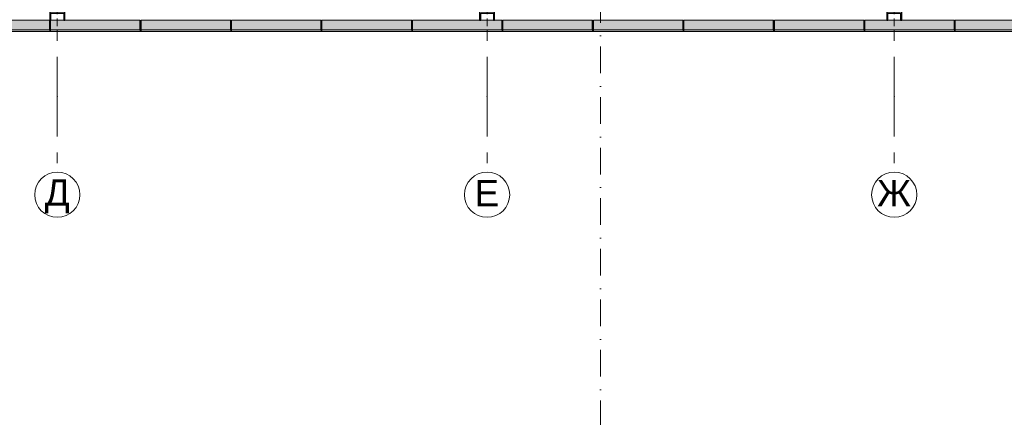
# Model space of a CAD drawing. Header units: millimetres. Extents: x -14761 to 157739, y -22400 to 107990.
# Tile 7 of 81: x 10297 to 23356, y 11533 to 16805. Entities that reach past the tile are written whole.
import ezdxf

# ---------------------------------------------------------------- set-up
doc = ezdxf.new("R2010")
doc.units = ezdxf.units.MM
doc.header["$MEASUREMENT"] = 0
doc.linetypes.add('Штрих-Штриховая', pattern=[1093.611073, 529.166651, -211.666656, 141.111112, -211.666656])
doc.linetypes.add('Штрихпунктирная', pattern=[670.277762, 352.777767, -176.388884, 0, -141.111112])
for name, color, linetype in [('УЛИЦА_Конструктив бани', 7, 'Continuous'), ('УЛИЦА_Сэндвич-панели бани', 7, 'Continuous'), ('Элемент Модели - Оси', 7, 'Continuous'), ('Элемент модели - Оси Улица Бани', 7, 'Continuous')]:
    doc.layers.add(name, color=color, linetype=linetype)
doc.styles.add('СГЕНЕРИР_СТИЛЬ_1', font='txt')

msp = doc.modelspace()

# ---------------------------------------------------------------- hatches: boundary and pattern name
at = {"layer": 'УЛИЦА_Конструктив бани', "linetype": 'Continuous', "lineweight": 0, "true_color": 0x000000}
for points in [[(10896, 16800), (10896, 17000), (10881, 17000), (10881, 16907), (10711, 16907), (10711, 17000), (10696, 17000), (10696, 16800), (10711, 16800), (10711, 16892), (10881, 16892), (10881, 16800)], [(16596, 16800), (16596, 17000), (16581, 17000), (16581, 16907), (16411, 16907), (16411, 17000), (16396, 17000), (16396, 16800), (16411, 16800), (16411, 16892), (16581, 16892), (16581, 16800)], [(21996, 16800), (21996, 17000), (21981, 17000), (21981, 16907), (21811, 16907), (21811, 17000), (21796, 17000), (21796, 16800), (21811, 16800), (21811, 16892), (21981, 16892), (21981, 16800)]]:
    msp.add_hatch(color=18, dxfattribs=at).paths.add_polyline_path(points)
at = {"layer": 'УЛИЦА_Сэндвич-панели бани', "linetype": 'Continuous', "lineweight": 0, "true_color": 0x000000}
for points in [[(10696, 16800), (9506, 16800), (9506, 16670), (10696, 16670)], [(11896, 16800), (10706, 16800), (10706, 16670), (11896, 16670)], [(13096, 16800), (11906, 16800), (11906, 16670), (13096, 16670)], [(14296, 16800), (13106, 16800), (13106, 16670), (14296, 16670)], [(15496, 16800), (14306, 16800), (14306, 16670), (15496, 16670)], [(16696, 16800), (15506, 16800), (15506, 16670), (16696, 16670)], [(17896, 16800), (16706, 16800), (16706, 16670), (17896, 16670)], [(19096, 16800), (17906, 16800), (17906, 16670), (19096, 16670)], [(20296, 16800), (19106, 16800), (19106, 16670), (20296, 16670)], [(21496, 16800), (20306, 16800), (20306, 16670), (21496, 16670)], [(22696, 16800), (21506, 16800), (21506, 16670), (22696, 16670)], [(23896, 16800), (22706, 16800), (22706, 16670), (23896, 16670)], [(9506, 16650), (10696, 16650), (10696, 16670), (9506, 16670)], [(10706, 16650), (11896, 16650), (11896, 16670), (10706, 16670)], [(11906, 16650), (13096, 16650), (13096, 16670), (11906, 16670)], [(13106, 16650), (14296, 16650), (14296, 16670), (13106, 16670)], [(14306, 16650), (15496, 16650), (15496, 16670), (14306, 16670)], [(15506, 16650), (16696, 16650), (16696, 16670), (15506, 16670)], [(16706, 16650), (17896, 16650), (17896, 16670), (16706, 16670)], [(17906, 16650), (19096, 16650), (19096, 16670), (17906, 16670)], [(19106, 16650), (20296, 16650), (20296, 16670), (19106, 16670)], [(20306, 16650), (21496, 16650), (21496, 16670), (20306, 16670)], [(21506, 16650), (22696, 16650), (22696, 16670), (21506, 16670)], [(22706, 16650), (23896, 16650), (23896, 16670), (22706, 16670)]]:
    msp.add_hatch(color=18, dxfattribs=at).paths.add_polyline_path(points)

# ---------------------------------------------------------------- linework, layer by layer
at = {"color": 7, "linetype": 'Continuous', "lineweight": 15, "flags": 128}
msp.add_lwpolyline([(-9854, 25550), (-9854, 16650), (32946, 16650), (32946, 23150), (28145, 23150), (28145, 25550)], close=True, dxfattribs=at)
at = {"layer": 'УЛИЦА_Конструктив бани', "color": 251, "linetype": 'Continuous', "lineweight": 5, "true_color": 0x575757}
for p, q in [((10796, 16820), (10796, 16720)), ((16496, 16820), (16496, 16720)), ((21896, 16820), (21896, 16720))]:
    msp.add_line(p, q, dxfattribs=at)
at = {"layer": 'УЛИЦА_Конструктив бани', "color": 251, "linetype": 'Continuous', "lineweight": 30, "true_color": 0x575757, "flags": 128}
for points in [[(10896, 16800), (10896, 17000), (10881, 17000), (10881, 16907), (10711, 16907), (10711, 17000), (10696, 17000), (10696, 16800), (10711, 16800), (10711, 16892), (10881, 16892), (10881, 16800)], [(16596, 16800), (16596, 17000), (16581, 17000), (16581, 16907), (16411, 16907), (16411, 17000), (16396, 17000), (16396, 16800), (16411, 16800), (16411, 16892), (16581, 16892), (16581, 16800)], [(21996, 16800), (21996, 17000), (21981, 17000), (21981, 16907), (21811, 16907), (21811, 17000), (21796, 17000), (21796, 16800), (21811, 16800), (21811, 16892), (21981, 16892), (21981, 16800)]]:
    msp.add_lwpolyline(points, close=True, dxfattribs=at)
at = {"layer": 'УЛИЦА_Сэндвич-панели бани', "color": 251, "linetype": 'Continuous', "lineweight": 20, "true_color": 0x575757}
for p, q in [((10696, 16670), (9506, 16670)), ((10696, 16670), (9506, 16670)), ((11896, 16670), (10706, 16670)), ((11896, 16670), (10706, 16670)), ((13096, 16670), (11906, 16670)), ((13096, 16670), (11906, 16670)), ((14296, 16670), (13106, 16670)), ((14296, 16670), (13106, 16670)), ((15496, 16670), (14306, 16670)), ((15496, 16670), (14306, 16670)), ((16696, 16670), (15506, 16670)), ((16696, 16670), (15506, 16670)), ((17896, 16670), (16706, 16670)), ((17896, 16670), (16706, 16670)), ((19096, 16670), (17906, 16670)), ((19096, 16670), (17906, 16670)), ((20296, 16670), (19106, 16670)), ((20296, 16670), (19106, 16670)), ((21496, 16670), (20306, 16670)), ((21496, 16670), (20306, 16670)), ((22696, 16670), (21506, 16670)), ((22696, 16670), (21506, 16670)), ((23896, 16670), (22706, 16670)), ((23896, 16670), (22706, 16670))]:
    msp.add_line(p, q, dxfattribs=at)
at = {"layer": 'УЛИЦА_Сэндвич-панели бани', "color": 251, "linetype": 'Continuous', "lineweight": 20, "true_color": 0x575757, "flags": 128}
for points in [[(10696, 16800), (9506, 16800)], [(10881, 16800), (10711, 16800)], [(11896, 16800), (10896, 16800)], [(13096, 16800), (11906, 16800)], [(14296, 16800), (13106, 16800)], [(15496, 16800), (14306, 16800)], [(16396, 16800), (15506, 16800)], [(16581, 16800), (16411, 16800)], [(16696, 16800), (16596, 16800)], [(17896, 16800), (16706, 16800)], [(19096, 16800), (17906, 16800)], [(20296, 16800), (19106, 16800)], [(21496, 16800), (20306, 16800)], [(21796, 16800), (21506, 16800)], [(21981, 16800), (21811, 16800)], [(22696, 16800), (21996, 16800)], [(23896, 16800), (22706, 16800)], [(9506, 16650), (10696, 16650)], [(10706, 16650), (11896, 16650)], [(11906, 16650), (13096, 16650)], [(13106, 16650), (14296, 16650)], [(14306, 16650), (15496, 16650)], [(15506, 16650), (16696, 16650)], [(16706, 16650), (17896, 16650)], [(17906, 16650), (19096, 16650)], [(19106, 16650), (20296, 16650)], [(20306, 16650), (21496, 16650)], [(21506, 16650), (22696, 16650)], [(22706, 16650), (23896, 16650)]]:
    msp.add_lwpolyline(points, dxfattribs=at)
at = {"layer": 'УЛИЦА_Сэндвич-панели бани', "color": 251, "linetype": 'Continuous', "lineweight": 25, "true_color": 0x575757, "flags": 128}
for points in [[(10696, 16670), (10696, 16800)], [(10706, 16670), (10706, 16800)], [(11896, 16670), (11896, 16800)], [(11906, 16670), (11906, 16800)], [(13096, 16670), (13096, 16800)], [(13106, 16670), (13106, 16800)], [(14296, 16670), (14296, 16800)], [(14306, 16670), (14306, 16800)], [(15496, 16670), (15496, 16800)], [(15506, 16670), (15506, 16800)], [(16696, 16670), (16696, 16800)], [(16706, 16670), (16706, 16800)], [(17896, 16670), (17896, 16800)], [(17906, 16670), (17906, 16800)], [(19096, 16670), (19096, 16800)], [(19106, 16670), (19106, 16800)], [(20296, 16670), (20296, 16800)], [(20306, 16670), (20306, 16800)], [(21496, 16670), (21496, 16800)], [(21506, 16670), (21506, 16800)], [(22696, 16670), (22696, 16800)], [(22706, 16670), (22706, 16800)]]:
    msp.add_lwpolyline(points, dxfattribs=at)
at = {"layer": 'УЛИЦА_Сэндвич-панели бани', "color": 251, "linetype": 'Continuous', "lineweight": 15, "true_color": 0x575757, "flags": 128}
for points in [[(10696, 16650), (10696, 16670)], [(10706, 16650), (10706, 16670)], [(11896, 16650), (11896, 16670)], [(11906, 16650), (11906, 16670)], [(13096, 16650), (13096, 16670)], [(13106, 16650), (13106, 16670)], [(14296, 16650), (14296, 16670)], [(14306, 16650), (14306, 16670)], [(15496, 16650), (15496, 16670)], [(15506, 16650), (15506, 16670)], [(16696, 16650), (16696, 16670)], [(16706, 16650), (16706, 16670)], [(17896, 16650), (17896, 16670)], [(17906, 16650), (17906, 16670)], [(19096, 16650), (19096, 16670)], [(19106, 16650), (19106, 16670)], [(20296, 16650), (20296, 16670)], [(20306, 16650), (20306, 16670)], [(21496, 16650), (21496, 16670)], [(21506, 16650), (21506, 16670)], [(22696, 16650), (22696, 16670)], [(22706, 16650), (22706, 16670)]]:
    msp.add_lwpolyline(points, dxfattribs=at)
at = {"layer": 'Элемент Модели - Оси', "color": 7, "linetype": 'Штрихпунктирная', "lineweight": 15}
msp.add_line((18000, 92200), (18000, -1975), dxfattribs=at)
at = {"layer": 'Элемент модели - Оси Улица Бани', "color": 7, "linetype": 'Штрих-Штриховая', "lineweight": 15}
for p, q in [((10796, 15784), (10796, 25721)), ((16496, 15784), (16496, 25278)), ((21896, 15784), (21896, 25278)), ((10796, 15784), (10796, 14784)), ((16496, 15784), (16496, 14784)), ((21896, 15784), (21896, 14784))]:
    msp.add_line(p, q, dxfattribs=at)
at = {"layer": 'Элемент модели - Оси Улица Бани', "color": 7, "linetype": 'Continuous', "lineweight": 15}
for centre in [(10796, 14484), (16496, 14484), (21896, 14484)]:
    msp.add_circle(centre, 300, dxfattribs=at)
at = {"layer": 'Элемент модели - Оси Улица Бани', "color": 7, "linetype": 'Штрих-Штриховая', "lineweight": 15}
for p in [(10796, 15784), (10796, 15784), (16496, 15784), (16496, 15784), (21896, 15784), (21896, 15784)]:
    msp.add_point(p, dxfattribs=at)

# ---------------------------------------------------------------- texts
at = {"layer": 'Элемент модели - Оси Улица Бани', "color": 30, "lineweight": 5, "true_color": 0xff823e, "char_height": 350, "attachment_point": 6, "style": 'СГЕНЕРИР_СТИЛЬ_1'}
for s, insert in [('\\A1;{\\pqr;\\pt0;\\fArial|b0|i0|c204|p38;Д}', (10960, 14464)), ('\\A1;{\\pqr;\\pt0;\\fArial|b0|i0|c204|p38;Е}', (16656, 14504)), ('\\A1;{\\pqr;\\pt0;\\fArial|b0|i0|c204|p38;Ж}', (22119, 14504))]:
    msp.add_mtext(s, dxfattribs=dict(at, insert=insert))

doc.saveas('drawing.dxf')
